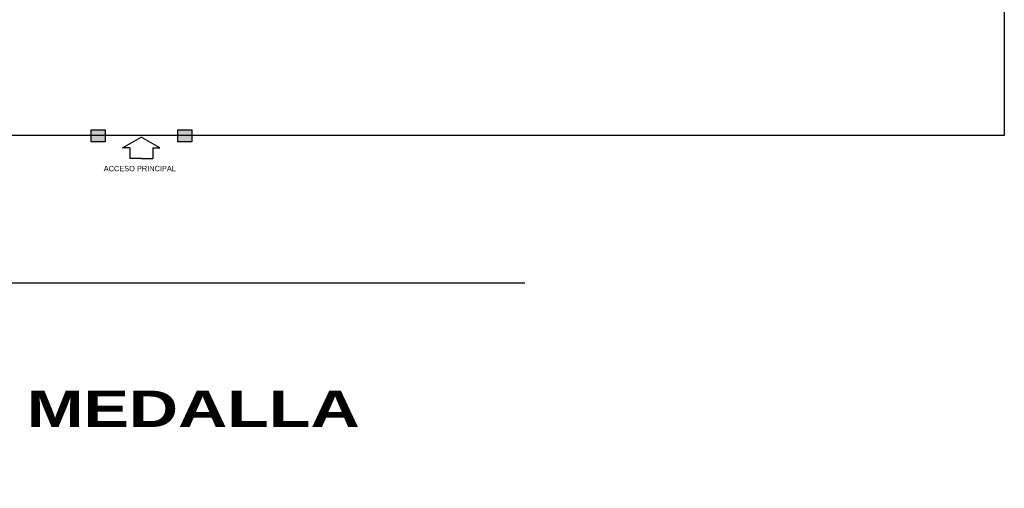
# Model space of a CAD drawing. Header units: millimetres. Extents: x 2197 to 2474, y 331 to 418.
# Tile 7 of 12: x 2258 to 2312, y 331 to 357. Entities that reach past the tile are written whole.
import ezdxf

# ---------------------------------------------------------------- set-up
doc = ezdxf.new("R2010")
doc.units = ezdxf.units.MM
doc.linetypes.add('ACAD_ISO04W100', pattern=[30, 24, -3, 0, -3])
doc.layers.add('Cotas', color=3, linetype='Continuous')
doc.layers.add('PAREDE', color=6, linetype='Continuous')
doc.styles.add('REGUA60', font='cityb___.ttf', dxfattribs={"width": 1.4})

# ---------------------------------------------------------------- blocks, each defined once
blk = doc.blocks.new('SBPLN501')
for p, q in [((-0.4, 0.43), (-0.8, 0.43)), ((-0.8, 0), (-0.8, 0.43)), ((-0.4, 0.7), (0, 0)), ((-0.4, 0.43), (-0.4, 0.7)), ((-0.8, 0), (-0.8, -0.43)), ((-0.4, -0.7), (0, 0)), ((-0.4, -0.43), (-0.8, -0.43)), ((-0.4, -0.43), (-0.4, -0.7))]:
    blk.add_line(p, q)

msp = doc.modelspace()

# ---------------------------------------------------------------- hatches: boundary and pattern name
at = {"layer": 'PAREDE', "linetype": 'ACAD_ISO04W100'}
h = msp.add_hatch(color=0, dxfattribs=at)
h.dxf.hatch_style = 1
h.paths.add_polyline_path([(2263.06854, 350.34333), (2262.30976, 350.34333), (2262.30976, 349.94989), (2263.06854, 349.94989)])
h.paths.add_polyline_path([(2263.06854, 350.5972), (2262.30976, 350.5972), (2262.30976, 350.34333), (2263.06854, 350.34333)])
h = msp.add_hatch(color=0, dxfattribs=at)
h.dxf.hatch_style = 1
h.paths.add_polyline_path([(2267.76674, 350.34333), (2267.00796, 350.34333), (2267.00796, 349.94989), (2267.76674, 349.94989)])
h.paths.add_polyline_path([(2267.76674, 350.5972), (2267.00796, 350.5972), (2267.00796, 350.34333), (2267.76674, 350.34333)])

# ---------------------------------------------------------------- linework, layer by layer
at = {"layer": 'Cotas', "color": 1}
msp.add_line((2285.81939, 342.30221), (2230.68167, 342.30221), dxfattribs=at)
msp.add_lwpolyline([(2230.68167, 395.56898), (2311.79107, 395.56898), (2311.79107, 350.30221), (2230.68167, 350.30221)], close=True, dxfattribs=at)
at = {"layer": 'Cotas', "linetype": 'ACAD_ISO04W100'}
for points in [[(2262.30976, 350.5972), (2263.06854, 350.5972), (2263.06854, 349.94989), (2262.30976, 349.94989)], [(2267.00796, 350.5972), (2267.76674, 350.5972), (2267.76674, 349.94989), (2267.00796, 349.94989)]]:
    msp.add_lwpolyline(points, close=True, dxfattribs=at)

# ---------------------------------------------------------------- block references
at = {"xscale": -1.447581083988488, "yscale": 1.447581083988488, "zscale": 1.447581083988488, "rotation": 270}
msp.add_blockref('SBPLN501', (2265.02916, 350.2121), dxfattribs=at)

# ---------------------------------------------------------------- texts
at = {"insert": (2262.99416, 348.3577), "char_height": 0.2895162, "attachment_point": 7}
msp.add_mtext_dynamic_manual_height_columns('\\A1;{\\fZurich Cn BT|b0|i0|c0|p34;\\C2;ACCESO PRINCIPAL}', width=12.8012145, gutter_width=1, heights=[0], dxfattribs=at)
at = {"color": 2, "insert": (2213.87461, 336.47517), "char_height": 1.9719049, "width": 81.4718305, "attachment_point": 1, "style": 'REGUA60'}
msp.add_mtext('\\pi13.229;ESC BÁS Nº 5449 MEDALLA MILAGROSA \\P\\pi26.896;UBICACIÓN DE BAÑO', dxfattribs=at)

doc.saveas('drawing.dxf')
